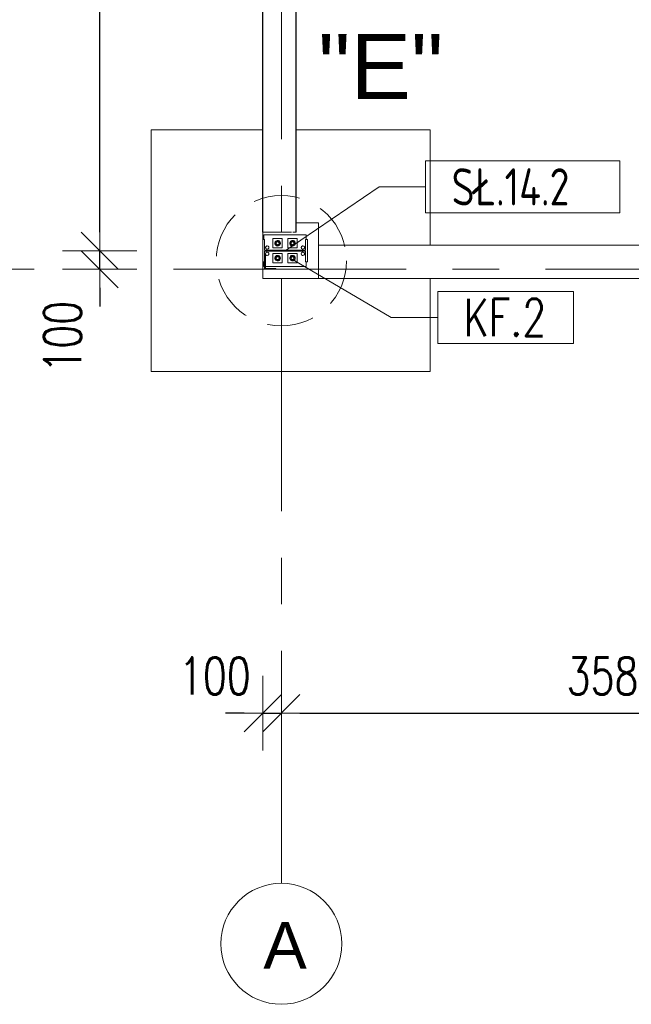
# Model space of a CAD drawing. Header units: millimetres. Extents: x 6807 to 7919, y 15387 to 15883.
# Tile 5 of 120: x 6972 to 7005, y 15487 to 15540. Entities that reach past the tile are written whole.
import ezdxf
from ezdxf.enums import TextEntityAlignment as Align

# ---------------------------------------------------------------- set-up
doc = ezdxf.new("R2010")
doc.units = ezdxf.units.MM
doc.header["$LTSCALE"] = 10
doc.linetypes.add('HIDDEN', pattern=[0.375, 0.25, -0.125])
doc.linetypes.add('MITTE', pattern=[2, 1.25, -0.25, 0.25, -0.25])
doc.layers.get('Defpoints').update_dxf_attribs({"color": 1})
for name, color, linetype, lineweight in [('PS_DIM', 4, 'Continuous', 13), ('PS_Hidden', 2, 'HIDDEN', 9), ('PS_Object', 30, 'Continuous', 13), ('PS_Pos', 1, 'Continuous', 15), ('PS_SOLID', 7, 'Continuous', 30), ('PS_TEXT', 3, 'Continuous', 18)]:
    doc.layers.add(name, color=color, linetype=linetype, lineweight=lineweight)
doc.styles.add('ARIAL', font='arial.ttf')
doc.styles.add('simplex', font='simplex.shx', dxfattribs={"width": 0.75})
doc.dimstyles.new('1_100_PRZ', dxfattribs={"dimtxt": 2, "dimasz": 1, "dimexe": 2, "dimexo": 5, "dimgap": 1, "dimtad": 1, "dimdec": 0, "dimlfac": 100, "dimtxsty": 'simplex', "dimblk": 'dimznak', "dimcen": 2, "dimse1": 1, "dimse2": 1, "dimclrd": 256, "dimclrt": 7, "dimadec": 1, "dimazin": 0, "dimtfac": 1, "dimtdec": 0, "dimtix": 1, "dimtmove": 2, "dimatfit": 3, "dimldrblk": 'dim-grot', "dimfxl": 1, "dimarcsym": 0})

# ---------------------------------------------------------------- blocks, each defined once
blk = doc.blocks.new('dimznak')
at = {"color": 0}
for points in [[(0, 2), (0, -2)], [(-2, 0), (2, 0)]]:
    blk.add_lwpolyline(points, dxfattribs=at)
at = {"color": 2}
blk.add_lwpolyline([(1, 1), (-1, -1)], dxfattribs=at)
blk = doc.blocks.new('*D459')
at = {"layer": 'Defpoints', "color": 0, "transparency": 16777216}
for p in [(6976.654, 15527.942), (6985.422, 15527.942, -0.807), (6985.055, 15526.942, -0.807)]:
    blk.add_point(p, dxfattribs=at)
at = {"layer": 'PS_DIM', "lineweight": -2, "transparency": 16777216}
for p, q in [((6976.654, 15528.942), (6976.654, 15529.942)), ((6976.654, 15526.942), (6976.654, 15527.942)), ((6976.654, 15525.942), (6976.654, 15524.942))]:
    blk.add_line(p, q, dxfattribs=at)
for p, rotation in [((6976.654, 15527.942), 270), ((6976.654, 15526.942), 90)]:
    blk.add_blockref('dimznak', p, dxfattribs=dict(at, rotation=rotation))
at = {"layer": 'PS_DIM', "color": 7, "transparency": 16777216, "insert": (6974.654, 15523.315), "char_height": 2, "attachment_point": 5, "rotation": 90, "style": 'simplex'}
blk.add_mtext('100', dxfattribs=at)
blk = doc.blocks.new('dim-grot')
blk.add_hatch(color=256).paths.add_polyline_path([(0, 0), (-2, 0.5), (-2, -0.5)])
blk.add_lwpolyline([(0, 0), (-2, 0.5), (-2, -0.5), (0, 0)])
blk = doc.blocks.new('*D414')
at = {"layer": 'Defpoints', "color": 0, "transparency": 16777216}
for p in [(6985.422, 15526.942, -0.807), (6986.422, 15524.427, -0.807), (6986.422, 15503.08)]:
    blk.add_point(p, dxfattribs=at)
at = {"layer": 'PS_DIM', "lineweight": -2, "transparency": 16777216}
for p, q in [((6984.422, 15503.08), (6983.422, 15503.08)), ((6985.422, 15503.08), (6986.422, 15503.08)), ((6987.422, 15503.08), (6988.422, 15503.08))]:
    blk.add_line(p, q, dxfattribs=at)
blk.add_blockref('dimznak', (6985.422, 15503.08), dxfattribs=at)
at = {"layer": 'PS_DIM', "lineweight": -2, "transparency": 16777216, "rotation": 180}
blk.add_blockref('dimznak', (6986.422, 15503.08), dxfattribs=at)
at = {"layer": 'PS_DIM', "color": 7, "transparency": 16777216, "insert": (6982.844, 15505.08), "char_height": 2, "attachment_point": 5, "style": 'simplex'}
blk.add_mtext('100', dxfattribs=at)
blk = doc.blocks.new('Przekrój')
at = {"layer": 'PS_DIM', "style": 'ARIAL', "flags": 4}
for tag, p in [('PRZEKRÓJ', (7.886, 7.75)), ('SKALA', (7.886, 1.75))]:
    blk.add_attdef(tag, text='', height=3.5, dxfattribs=at).set_placement(p, align=Align.MIDDLE_CENTER)
blk = doc.blocks.new('*X267')
at = {"color": 1}
for p, q in [((7004.621, 15538.8, -0.807), (6994.178, 15538.8, -0.807)), ((6994.178, 15538.8, -0.807), (6994.178, 15536, -0.807)), ((7004.621, 15536, -0.807), (7004.621, 15538.8, -0.807)), ((6986.622, 15533.97, -0.807), (6991.678, 15537.4, -0.807)), ((6991.678, 15537.4, -0.807), (6994.178, 15537.4, -0.807)), ((6994.178, 15536, -0.807), (7004.621, 15536, -0.807))]:
    blk.add_line(p, q, dxfattribs=at)
at = {"color": 30, "style": 'simplex', "width": 0.75}
blk.add_text('SŁ.14.2', height=2, dxfattribs=at).set_placement((6995.578, 15536.4, -0.807))
blk = doc.blocks.new('*X295')
at = {"color": 1}
for p, q in [((6987.059, 15533.482, -0.807), (6992.329, 15530.382, -0.807)), ((7002.129, 15531.782, -0.807), (6994.829, 15531.782, -0.807)), ((6994.829, 15531.782, -0.807), (6994.829, 15528.982, -0.807)), ((7002.129, 15528.982, -0.807), (7002.129, 15531.782, -0.807)), ((6992.329, 15530.382, -0.807), (6994.829, 15530.382, -0.807)), ((6994.829, 15528.982, -0.807), (7002.129, 15528.982, -0.807))]:
    blk.add_line(p, q, dxfattribs=at)
at = {"color": 30, "style": 'simplex', "width": 0.75}
blk.add_text('KF.2', height=2, dxfattribs=at).set_placement((6996.229, 15529.382, -0.807))

msp = doc.modelspace()

# ---------------------------------------------------------------- linework, layer by layer
at = {"layer": 'PS_Hidden', "color": 6, "linetype": 'HIDDEN'}
msp.add_circle((6986.419, 15527.401, -0.807), 3.504, dxfattribs=at)
at = {"layer": 'PS_Object', "color": 5, "linetype": 'MITTE'}
for p, q in [((6986.422, 15493.934, -0.807), (6986.422, 15778.153, -0.807)), ((6960.628, 15526.942, -0.807), (7681.149, 15526.942, -0.807))]:
    msp.add_line(p, q, dxfattribs=at)
at = {"layer": 'PS_Object', "color": 2}
msp.add_circle((6986.422, 15490.682, -0.807), 3.252, dxfattribs=at)
at = {"layer": 'PS_SOLID', "color": 253, "linetype": 'Continuous', "lineweight": 5}
for p, q in [((6985.402, 15585.442, -0.807), (6985.402, 15528.942, -0.807)), ((6985.422, 15585.442, -0.807), (6985.422, 15528.942, -0.807)), ((6987.202, 15528.942, -0.807), (6987.202, 15585.442, -0.807)), ((6987.222, 15528.942, -0.807), (6987.222, 15585.442, -0.807)), ((6985.402, 15534.442, -0.807), (6979.422, 15534.442, -0.807)), ((6979.422, 15534.442, -0.807), (6979.422, 15521.442, -0.807)), ((6994.422, 15534.442, -0.807), (6987.222, 15534.442, -0.807)), ((6994.422, 15528.242, -0.807), (6994.422, 15534.442, -0.807)), ((6988.422, 15529.442, -0.807), (6987.222, 15529.442, -0.807)), ((6988.422, 15528.242, -0.807), (6988.422, 15529.442, -0.807)), ((6985.402, 15528.942, -0.807), (6985.422, 15528.942, -0.807)), ((6985.422, 15528.942, -0.807), (6985.422, 15528.542, -0.807)), ((6985.422, 15528.942, -0.807), (6986.962, 15528.942, -0.807)), ((6987.042, 15528.942, -0.807), (6987.202, 15528.942, -0.807)), ((6987.202, 15528.942, -0.807), (6987.222, 15528.942, -0.807)), ((7021.252, 15528.242, -0.807), (6988.422, 15528.242, -0.807)), ((6988.422, 15528.242, -0.807), (6988.422, 15526.442, -0.807)), ((6985.422, 15527.342, -0.807), (6985.422, 15526.442, -0.807)), ((6985.422, 15526.442, -0.807), (6988.422, 15526.442, -0.807)), ((6988.422, 15526.442, -0.807), (7023.922, 15526.442, -0.807)), ((6994.422, 15521.442, -0.807), (6994.422, 15526.442, -0.807)), ((6979.422, 15521.442, -0.807), (6994.422, 15521.442, -0.807))]:
    msp.add_line(p, q, dxfattribs=at)
at = {"layer": 'PS_SOLID', "color": 3, "linetype": 'Continuous', "lineweight": 13}
for p, q in [((6985.422, 15528.542, -0.807), (6985.422, 15527.342, -0.807)), ((6985.422, 15528.542, -0.807), (6985.52, 15528.542, -0.807)), ((6985.482, 15528.792, -0.807), (6985.52, 15528.792, -0.807)), ((6985.482, 15528.542, -0.807), (6985.482, 15528.792, -0.807)), ((6985.482, 15528.792, -0.807), (6987.762, 15528.792, -0.807)), ((6985.52, 15528.542, -0.807), (6985.52, 15528.142, -0.807)), ((6985.972, 15528.592, -0.807), (6986.472, 15528.592, -0.807)), ((6985.972, 15528.092, -0.807), (6985.972, 15528.592, -0.807)), ((6986.072, 15528.342, -0.807), (6986.077, 15528.382, -0.807)), ((6986.077, 15528.301, -0.807), (6986.072, 15528.342, -0.807)), ((6986.077, 15528.382, -0.807), (6986.093, 15528.419, -0.807)), ((6986.093, 15528.264, -0.807), (6986.077, 15528.301, -0.807)), ((6986.083, 15528.342, -0.807), (6986.152, 15528.462, -0.807)), ((6986.152, 15528.222, -0.807), (6986.083, 15528.342, -0.807)), ((6986.093, 15528.419, -0.807), (6986.119, 15528.451, -0.807)), ((6986.119, 15528.451, -0.807), (6986.153, 15528.475, -0.807)), ((6986.142, 15528.346, -0.807), (6986.144, 15528.362, -0.807)), ((6986.142, 15528.329, -0.807), (6986.142, 15528.346, -0.807)), ((6986.142, 15528.343, -0.807), (6986.142, 15528.342, -0.807)), ((6986.142, 15528.342, -0.807), (6986.142, 15528.338, -0.807)), ((6986.147, 15528.314, -0.807), (6986.142, 15528.329, -0.807)), ((6986.144, 15528.362, -0.807), (6986.15, 15528.377, -0.807)), ((6986.145, 15528.363, -0.807), (6986.144, 15528.362, -0.807)), ((6986.144, 15528.323, -0.807), (6986.145, 15528.32, -0.807)), ((6986.146, 15528.366, -0.807), (6986.145, 15528.363, -0.807)), ((6986.145, 15528.32, -0.807), (6986.146, 15528.318, -0.807)), ((6986.154, 15528.299, -0.807), (6986.147, 15528.314, -0.807)), ((6986.15, 15528.377, -0.807), (6986.158, 15528.39, -0.807)), ((6986.152, 15528.462, -0.807), (6986.291, 15528.462, -0.807)), ((6986.153, 15528.383, -0.807), (6986.152, 15528.381, -0.807)), ((6986.152, 15528.302, -0.807), (6986.153, 15528.3, -0.807)), ((6986.153, 15528.475, -0.807), (6986.191, 15528.488, -0.807)), ((6986.155, 15528.386, -0.807), (6986.153, 15528.383, -0.807)), ((6986.153, 15528.3, -0.807), (6986.153, 15528.3, -0.807)), ((6986.164, 15528.286, -0.807), (6986.154, 15528.299, -0.807)), ((6986.158, 15528.39, -0.807), (6986.169, 15528.402, -0.807)), ((6986.176, 15528.276, -0.807), (6986.164, 15528.286, -0.807)), ((6986.167, 15528.4, -0.807), (6986.165, 15528.397, -0.807)), ((6986.166, 15528.285, -0.807), (6986.167, 15528.283, -0.807)), ((6986.168, 15528.401, -0.807), (6986.167, 15528.4, -0.807)), ((6986.169, 15528.402, -0.807), (6986.183, 15528.411, -0.807)), ((6986.183, 15528.411, -0.807), (6986.198, 15528.418, -0.807)), ((6986.185, 15528.413, -0.807), (6986.184, 15528.412, -0.807)), ((6986.188, 15528.414, -0.807), (6986.185, 15528.413, -0.807)), ((6986.191, 15528.488, -0.807), (6986.232, 15528.491, -0.807)), ((6986.198, 15528.418, -0.807), (6986.213, 15528.421, -0.807)), ((6986.205, 15528.42, -0.807), (6986.202, 15528.419, -0.807)), ((6986.208, 15528.42, -0.807), (6986.205, 15528.42, -0.807)), ((6986.213, 15528.421, -0.807), (6986.23, 15528.421, -0.807)), ((6986.227, 15528.421, -0.807), (6986.224, 15528.421, -0.807)), ((6986.228, 15528.421, -0.807), (6986.227, 15528.421, -0.807)), ((6986.23, 15528.421, -0.807), (6986.245, 15528.418, -0.807)), ((6986.232, 15528.491, -0.807), (6986.272, 15528.483, -0.807)), ((6986.245, 15528.418, -0.807), (6986.26, 15528.411, -0.807)), ((6986.248, 15528.417, -0.807), (6986.247, 15528.417, -0.807)), ((6986.251, 15528.415, -0.807), (6986.248, 15528.417, -0.807)), ((6986.26, 15528.411, -0.807), (6986.274, 15528.402, -0.807)), ((6986.268, 15528.407, -0.807), (6986.265, 15528.408, -0.807)), ((6986.28, 15528.286, -0.807), (6986.267, 15528.276, -0.807)), ((6986.27, 15528.405, -0.807), (6986.268, 15528.407, -0.807)), ((6986.272, 15528.483, -0.807), (6986.308, 15528.464, -0.807)), ((6986.274, 15528.402, -0.807), (6986.285, 15528.39, -0.807)), ((6986.289, 15528.299, -0.807), (6986.28, 15528.286, -0.807)), ((6986.284, 15528.392, -0.807), (6986.281, 15528.394, -0.807)), ((6986.282, 15528.289, -0.807), (6986.284, 15528.291, -0.807)), ((6986.284, 15528.391, -0.807), (6986.284, 15528.392, -0.807)), ((6986.284, 15528.291, -0.807), (6986.285, 15528.294, -0.807)), ((6986.285, 15528.39, -0.807), (6986.293, 15528.377, -0.807)), ((6986.297, 15528.314, -0.807), (6986.289, 15528.299, -0.807)), ((6986.291, 15528.462, -0.807), (6986.36, 15528.342, -0.807)), ((6986.36, 15528.342, -0.807), (6986.291, 15528.222, -0.807)), ((6986.293, 15528.377, -0.807), (6986.299, 15528.362, -0.807)), ((6986.293, 15528.307, -0.807), (6986.295, 15528.31, -0.807)), ((6986.295, 15528.373, -0.807), (6986.294, 15528.375, -0.807)), ((6986.296, 15528.37, -0.807), (6986.295, 15528.373, -0.807)), ((6986.295, 15528.31, -0.807), (6986.295, 15528.311, -0.807)), ((6986.301, 15528.329, -0.807), (6986.297, 15528.314, -0.807)), ((6986.299, 15528.362, -0.807), (6986.301, 15528.346, -0.807)), ((6986.301, 15528.352, -0.807), (6986.3, 15528.356, -0.807)), ((6986.301, 15528.35, -0.807), (6986.301, 15528.352, -0.807)), ((6986.301, 15528.346, -0.807), (6986.301, 15528.329, -0.807)), ((6986.301, 15528.331, -0.807), (6986.301, 15528.333, -0.807)), ((6986.301, 15528.33, -0.807), (6986.301, 15528.331, -0.807)), ((6986.308, 15528.464, -0.807), (6986.338, 15528.436, -0.807)), ((6986.338, 15528.436, -0.807), (6986.359, 15528.401, -0.807)), ((6986.359, 15528.401, -0.807), (6986.37, 15528.362, -0.807)), ((6986.37, 15528.321, -0.807), (6986.359, 15528.282, -0.807)), ((6986.37, 15528.362, -0.807), (6986.37, 15528.342, -0.807)), ((6986.37, 15528.342, -0.807), (6986.37, 15528.321, -0.807)), ((6986.472, 15528.592, -0.807), (6986.472, 15528.092, -0.807)), ((6986.772, 15528.592, -0.807), (6987.272, 15528.592, -0.807)), ((6986.772, 15528.092, -0.807), (6986.772, 15528.592, -0.807)), ((6986.872, 15528.342, -0.807), (6986.877, 15528.382, -0.807)), ((6986.877, 15528.301, -0.807), (6986.872, 15528.342, -0.807)), ((6986.877, 15528.382, -0.807), (6986.893, 15528.419, -0.807)), ((6986.893, 15528.264, -0.807), (6986.877, 15528.301, -0.807)), ((6986.883, 15528.342, -0.807), (6986.952, 15528.462, -0.807)), ((6986.952, 15528.222, -0.807), (6986.883, 15528.342, -0.807)), ((6986.893, 15528.419, -0.807), (6986.919, 15528.451, -0.807)), ((6986.919, 15528.451, -0.807), (6986.953, 15528.475, -0.807)), ((6986.942, 15528.346, -0.807), (6986.944, 15528.362, -0.807)), ((6986.942, 15528.329, -0.807), (6986.942, 15528.346, -0.807)), ((6986.942, 15528.343, -0.807), (6986.942, 15528.342, -0.807)), ((6986.942, 15528.342, -0.807), (6986.942, 15528.338, -0.807)), ((6986.947, 15528.314, -0.807), (6986.942, 15528.329, -0.807)), ((6986.944, 15528.362, -0.807), (6986.95, 15528.377, -0.807)), ((6986.945, 15528.363, -0.807), (6986.944, 15528.362, -0.807)), ((6986.944, 15528.323, -0.807), (6986.945, 15528.32, -0.807)), ((6986.946, 15528.366, -0.807), (6986.945, 15528.363, -0.807)), ((6986.945, 15528.32, -0.807), (6986.946, 15528.318, -0.807)), ((6986.954, 15528.299, -0.807), (6986.947, 15528.314, -0.807)), ((6986.95, 15528.377, -0.807), (6986.958, 15528.39, -0.807)), ((6986.952, 15528.462, -0.807), (6987.091, 15528.462, -0.807)), ((6986.953, 15528.383, -0.807), (6986.952, 15528.381, -0.807)), ((6986.952, 15528.302, -0.807), (6986.953, 15528.3, -0.807)), ((6986.953, 15528.475, -0.807), (6986.991, 15528.488, -0.807)), ((6986.955, 15528.386, -0.807), (6986.953, 15528.383, -0.807)), ((6986.953, 15528.3, -0.807), (6986.953, 15528.3, -0.807)), ((6986.953, 15528.3, -0.807), (6986.953, 15528.3, -0.807)), ((6986.964, 15528.286, -0.807), (6986.954, 15528.299, -0.807)), ((6986.958, 15528.39, -0.807), (6986.969, 15528.402, -0.807)), ((6986.976, 15528.276, -0.807), (6986.964, 15528.286, -0.807)), ((6986.967, 15528.4, -0.807), (6986.965, 15528.397, -0.807)), ((6986.966, 15528.285, -0.807), (6986.967, 15528.283, -0.807)), ((6986.968, 15528.401, -0.807), (6986.967, 15528.4, -0.807)), ((6986.969, 15528.402, -0.807), (6986.983, 15528.411, -0.807)), ((6986.983, 15528.411, -0.807), (6986.998, 15528.418, -0.807)), ((6986.985, 15528.413, -0.807), (6986.984, 15528.412, -0.807)), ((6986.988, 15528.414, -0.807), (6986.985, 15528.413, -0.807)), ((6986.991, 15528.488, -0.807), (6987.032, 15528.491, -0.807)), ((6986.998, 15528.418, -0.807), (6987.013, 15528.421, -0.807)), ((6987.005, 15528.42, -0.807), (6987.002, 15528.419, -0.807)), ((6987.008, 15528.42, -0.807), (6987.005, 15528.42, -0.807)), ((6987.013, 15528.421, -0.807), (6987.03, 15528.421, -0.807)), ((6987.027, 15528.421, -0.807), (6987.024, 15528.421, -0.807)), ((6987.028, 15528.421, -0.807), (6987.027, 15528.421, -0.807)), ((6987.03, 15528.421, -0.807), (6987.045, 15528.418, -0.807)), ((6987.032, 15528.491, -0.807), (6987.072, 15528.483, -0.807)), ((6987.045, 15528.418, -0.807), (6987.06, 15528.411, -0.807)), ((6987.048, 15528.417, -0.807), (6987.047, 15528.417, -0.807)), ((6987.051, 15528.415, -0.807), (6987.048, 15528.417, -0.807)), ((6987.06, 15528.411, -0.807), (6987.074, 15528.402, -0.807)), ((6987.068, 15528.407, -0.807), (6987.065, 15528.408, -0.807)), ((6987.08, 15528.286, -0.807), (6987.067, 15528.276, -0.807)), ((6987.07, 15528.405, -0.807), (6987.068, 15528.407, -0.807)), ((6987.072, 15528.483, -0.807), (6987.108, 15528.464, -0.807)), ((6987.074, 15528.402, -0.807), (6987.085, 15528.39, -0.807)), ((6987.089, 15528.299, -0.807), (6987.08, 15528.286, -0.807)), ((6987.084, 15528.392, -0.807), (6987.081, 15528.394, -0.807)), ((6987.082, 15528.289, -0.807), (6987.084, 15528.291, -0.807)), ((6987.084, 15528.391, -0.807), (6987.084, 15528.392, -0.807)), ((6987.084, 15528.291, -0.807), (6987.085, 15528.294, -0.807)), ((6987.085, 15528.39, -0.807), (6987.093, 15528.377, -0.807)), ((6987.097, 15528.314, -0.807), (6987.089, 15528.299, -0.807)), ((6987.091, 15528.462, -0.807), (6987.16, 15528.342, -0.807)), ((6987.16, 15528.342, -0.807), (6987.091, 15528.222, -0.807)), ((6987.093, 15528.377, -0.807), (6987.099, 15528.362, -0.807)), ((6987.093, 15528.307, -0.807), (6987.095, 15528.31, -0.807)), ((6987.095, 15528.373, -0.807), (6987.094, 15528.375, -0.807)), ((6987.096, 15528.37, -0.807), (6987.095, 15528.373, -0.807)), ((6987.095, 15528.31, -0.807), (6987.095, 15528.311, -0.807)), ((6987.101, 15528.329, -0.807), (6987.097, 15528.314, -0.807)), ((6987.099, 15528.362, -0.807), (6987.101, 15528.346, -0.807)), ((6987.101, 15528.352, -0.807), (6987.1, 15528.356, -0.807)), ((6987.101, 15528.35, -0.807), (6987.101, 15528.352, -0.807)), ((6987.101, 15528.346, -0.807), (6987.101, 15528.329, -0.807)), ((6987.101, 15528.331, -0.807), (6987.101, 15528.333, -0.807)), ((6987.101, 15528.33, -0.807), (6987.101, 15528.331, -0.807)), ((6987.108, 15528.464, -0.807), (6987.138, 15528.436, -0.807)), ((6987.138, 15528.436, -0.807), (6987.159, 15528.401, -0.807)), ((6987.159, 15528.401, -0.807), (6987.17, 15528.362, -0.807)), ((6987.17, 15528.321, -0.807), (6987.159, 15528.282, -0.807)), ((6987.17, 15528.362, -0.807), (6987.17, 15528.342, -0.807)), ((6987.17, 15528.342, -0.807), (6987.17, 15528.321, -0.807)), ((6987.272, 15528.592, -0.807), (6987.272, 15528.092, -0.807)), ((6987.724, 15528.542, -0.807), (6987.822, 15528.542, -0.807)), ((6987.724, 15527.973, -0.807), (6987.724, 15528.542, -0.807)), ((6987.762, 15528.792, -0.807), (6987.762, 15528.542, -0.807)), ((6987.822, 15527.342, -0.807), (6987.822, 15528.542, -0.807)), ((6985.52, 15528.142, -0.807), (6985.52, 15527.973, -0.807)), ((6985.52, 15527.973, -0.807), (6987.724, 15527.973, -0.807)), ((6985.52, 15527.742, -0.807), (6985.52, 15527.911, -0.807)), ((6985.52, 15527.911, -0.807), (6987.724, 15527.911, -0.807)), ((6985.593, 15528.169, -0.807), (6985.572, 15528.112, -0.807)), ((6985.572, 15528.112, -0.807), (6985.593, 15528.054, -0.807)), ((6985.572, 15527.772, -0.807), (6985.593, 15527.829, -0.807)), ((6985.593, 15527.714, -0.807), (6985.572, 15527.772, -0.807)), ((6985.646, 15528.2, -0.807), (6985.593, 15528.169, -0.807)), ((6985.593, 15528.054, -0.807), (6985.646, 15528.023, -0.807)), ((6985.593, 15527.829, -0.807), (6985.646, 15527.86, -0.807)), ((6985.707, 15528.189, -0.807), (6985.646, 15528.2, -0.807)), ((6985.646, 15528.023, -0.807), (6985.707, 15528.034, -0.807)), ((6985.646, 15527.86, -0.807), (6985.707, 15527.849, -0.807)), ((6985.746, 15528.142, -0.807), (6985.707, 15528.189, -0.807)), ((6985.707, 15528.034, -0.807), (6985.746, 15528.081, -0.807)), ((6985.707, 15527.849, -0.807), (6985.746, 15527.802, -0.807)), ((6985.746, 15528.081, -0.807), (6985.746, 15528.142, -0.807)), ((6985.746, 15527.802, -0.807), (6985.746, 15527.741, -0.807)), ((6986.237, 15528.092, -0.807), (6985.972, 15528.092, -0.807)), ((6986.237, 15527.792, -0.807), (6985.972, 15527.792, -0.807)), ((6985.972, 15527.792, -0.807), (6985.972, 15527.292, -0.807)), ((6986.119, 15528.232, -0.807), (6986.093, 15528.264, -0.807)), ((6986.153, 15528.208, -0.807), (6986.119, 15528.232, -0.807)), ((6986.227, 15528.222, -0.807), (6986.152, 15528.222, -0.807)), ((6986.191, 15528.195, -0.807), (6986.153, 15528.208, -0.807)), ((6986.167, 15528.283, -0.807), (6986.17, 15528.281, -0.807)), ((6986.19, 15528.268, -0.807), (6986.176, 15528.276, -0.807)), ((6986.182, 15528.273, -0.807), (6986.185, 15528.27, -0.807)), ((6986.185, 15528.27, -0.807), (6986.187, 15528.27, -0.807)), ((6986.205, 15528.263, -0.807), (6986.19, 15528.268, -0.807)), ((6986.232, 15528.192, -0.807), (6986.191, 15528.195, -0.807)), ((6986.205, 15528.263, -0.807), (6986.205, 15528.263, -0.807)), ((6986.205, 15528.263, -0.807), (6986.205, 15528.263, -0.807)), ((6986.222, 15528.262, -0.807), (6986.205, 15528.263, -0.807)), ((6986.238, 15528.263, -0.807), (6986.222, 15528.262, -0.807)), ((6986.225, 15528.262, -0.807), (6986.227, 15528.262, -0.807)), ((6986.227, 15528.262, -0.807), (6986.23, 15528.262, -0.807)), ((6986.291, 15528.222, -0.807), (6986.227, 15528.222, -0.807)), ((6986.272, 15528.2, -0.807), (6986.232, 15528.192, -0.807)), ((6986.472, 15528.092, -0.807), (6986.237, 15528.092, -0.807)), ((6986.472, 15527.792, -0.807), (6986.237, 15527.792, -0.807)), ((6986.253, 15528.268, -0.807), (6986.238, 15528.263, -0.807)), ((6986.245, 15528.265, -0.807), (6986.248, 15528.266, -0.807)), ((6986.248, 15528.266, -0.807), (6986.25, 15528.267, -0.807)), ((6986.267, 15528.276, -0.807), (6986.253, 15528.268, -0.807)), ((6986.267, 15528.276, -0.807), (6986.268, 15528.276, -0.807)), ((6986.268, 15528.276, -0.807), (6986.269, 15528.277, -0.807)), ((6986.308, 15528.219, -0.807), (6986.272, 15528.2, -0.807)), ((6986.338, 15528.247, -0.807), (6986.308, 15528.219, -0.807)), ((6986.359, 15528.282, -0.807), (6986.338, 15528.247, -0.807)), ((6986.472, 15527.292, -0.807), (6986.472, 15527.792, -0.807)), ((6987.037, 15528.092, -0.807), (6986.772, 15528.092, -0.807)), ((6987.037, 15527.792, -0.807), (6986.772, 15527.792, -0.807)), ((6986.772, 15527.792, -0.807), (6986.772, 15527.292, -0.807)), ((6986.919, 15528.232, -0.807), (6986.893, 15528.264, -0.807)), ((6986.953, 15528.208, -0.807), (6986.919, 15528.232, -0.807)), ((6987.027, 15528.222, -0.807), (6986.952, 15528.222, -0.807)), ((6986.991, 15528.195, -0.807), (6986.953, 15528.208, -0.807)), ((6986.967, 15528.283, -0.807), (6986.97, 15528.281, -0.807)), ((6986.99, 15528.268, -0.807), (6986.976, 15528.276, -0.807)), ((6986.982, 15528.273, -0.807), (6986.985, 15528.27, -0.807)), ((6986.985, 15528.27, -0.807), (6986.987, 15528.27, -0.807)), ((6987.005, 15528.263, -0.807), (6986.99, 15528.268, -0.807)), ((6987.032, 15528.192, -0.807), (6986.991, 15528.195, -0.807)), ((6987.005, 15528.263, -0.807), (6987.005, 15528.263, -0.807)), ((6987.005, 15528.263, -0.807), (6987.005, 15528.263, -0.807)), ((6987.022, 15528.262, -0.807), (6987.005, 15528.263, -0.807)), ((6987.038, 15528.263, -0.807), (6987.022, 15528.262, -0.807)), ((6987.025, 15528.262, -0.807), (6987.027, 15528.262, -0.807)), ((6987.027, 15528.262, -0.807), (6987.03, 15528.262, -0.807)), ((6987.091, 15528.222, -0.807), (6987.027, 15528.222, -0.807)), ((6987.072, 15528.2, -0.807), (6987.032, 15528.192, -0.807)), ((6987.272, 15528.092, -0.807), (6987.037, 15528.092, -0.807)), ((6987.272, 15527.792, -0.807), (6987.037, 15527.792, -0.807)), ((6987.053, 15528.268, -0.807), (6987.038, 15528.263, -0.807)), ((6987.045, 15528.265, -0.807), (6987.048, 15528.266, -0.807)), ((6987.048, 15528.266, -0.807), (6987.05, 15528.267, -0.807)), ((6987.067, 15528.276, -0.807), (6987.053, 15528.268, -0.807)), ((6987.067, 15528.276, -0.807), (6987.068, 15528.276, -0.807)), ((6987.068, 15528.276, -0.807), (6987.069, 15528.277, -0.807)), ((6987.108, 15528.219, -0.807), (6987.072, 15528.2, -0.807)), ((6987.138, 15528.247, -0.807), (6987.108, 15528.219, -0.807)), ((6987.159, 15528.282, -0.807), (6987.138, 15528.247, -0.807)), ((6987.272, 15527.292, -0.807), (6987.272, 15527.792, -0.807)), ((6987.513, 15528.169, -0.807), (6987.492, 15528.112, -0.807)), ((6987.492, 15528.112, -0.807), (6987.513, 15528.054, -0.807)), ((6987.492, 15527.772, -0.807), (6987.513, 15527.829, -0.807)), ((6987.513, 15527.714, -0.807), (6987.492, 15527.772, -0.807)), ((6987.566, 15528.2, -0.807), (6987.513, 15528.169, -0.807)), ((6987.513, 15528.054, -0.807), (6987.566, 15528.023, -0.807)), ((6987.513, 15527.829, -0.807), (6987.566, 15527.86, -0.807)), ((6987.627, 15528.189, -0.807), (6987.566, 15528.2, -0.807)), ((6987.566, 15528.023, -0.807), (6987.627, 15528.034, -0.807)), ((6987.566, 15527.86, -0.807), (6987.627, 15527.849, -0.807)), ((6987.666, 15528.142, -0.807), (6987.627, 15528.189, -0.807)), ((6987.627, 15528.034, -0.807), (6987.666, 15528.081, -0.807)), ((6987.627, 15527.849, -0.807), (6987.666, 15527.802, -0.807)), ((6987.666, 15528.081, -0.807), (6987.666, 15528.142, -0.807)), ((6987.666, 15527.802, -0.807), (6987.666, 15527.741, -0.807)), ((6987.724, 15527.911, -0.807), (6987.724, 15527.342, -0.807)), ((6985.422, 15527.342, -0.807), (6985.52, 15527.342, -0.807)), ((6985.482, 15527.342, -0.807), (6985.482, 15527.092, -0.807)), ((6985.52, 15527.342, -0.807), (6985.52, 15527.742, -0.807)), ((6985.56, 15527.742, -0.807), (6985.52, 15527.742, -0.807)), ((6985.52, 15527.342, -0.807), (6985.52, 15526.942, -0.807)), ((6985.56, 15526.982, -0.807), (6985.56, 15527.742, -0.807)), ((6985.646, 15527.683, -0.807), (6985.593, 15527.714, -0.807)), ((6985.707, 15527.694, -0.807), (6985.646, 15527.683, -0.807)), ((6985.746, 15527.741, -0.807), (6985.707, 15527.694, -0.807)), ((6985.972, 15527.292, -0.807), (6986.472, 15527.292, -0.807)), ((6986.077, 15527.582, -0.807), (6986.072, 15527.542, -0.807)), ((6986.072, 15527.542, -0.807), (6986.077, 15527.501, -0.807)), ((6986.093, 15527.619, -0.807), (6986.077, 15527.582, -0.807)), ((6986.077, 15527.501, -0.807), (6986.093, 15527.464, -0.807)), ((6986.152, 15527.662, -0.807), (6986.083, 15527.542, -0.807)), ((6986.083, 15527.542, -0.807), (6986.152, 15527.422, -0.807)), ((6986.119, 15527.651, -0.807), (6986.093, 15527.619, -0.807)), ((6986.093, 15527.464, -0.807), (6986.119, 15527.432, -0.807)), ((6986.153, 15527.675, -0.807), (6986.119, 15527.651, -0.807)), ((6986.119, 15527.432, -0.807), (6986.153, 15527.408, -0.807)), ((6986.147, 15527.569, -0.807), (6986.142, 15527.554, -0.807)), ((6986.142, 15527.554, -0.807), (6986.142, 15527.537, -0.807)), ((6986.142, 15527.542, -0.807), (6986.142, 15527.545, -0.807)), ((6986.142, 15527.54, -0.807), (6986.142, 15527.542, -0.807)), ((6986.142, 15527.537, -0.807), (6986.144, 15527.521, -0.807)), ((6986.144, 15527.56, -0.807), (6986.145, 15527.563, -0.807)), ((6986.144, 15527.521, -0.807), (6986.15, 15527.506, -0.807)), ((6986.145, 15527.52, -0.807), (6986.144, 15527.521, -0.807)), ((6986.145, 15527.563, -0.807), (6986.146, 15527.565, -0.807)), ((6986.146, 15527.518, -0.807), (6986.145, 15527.52, -0.807)), ((6986.154, 15527.584, -0.807), (6986.147, 15527.569, -0.807)), ((6986.15, 15527.506, -0.807), (6986.158, 15527.493, -0.807)), ((6986.227, 15527.662, -0.807), (6986.152, 15527.662, -0.807)), ((6986.152, 15527.581, -0.807), (6986.153, 15527.583, -0.807)), ((6986.153, 15527.5, -0.807), (6986.152, 15527.502, -0.807)), ((6986.152, 15527.422, -0.807), (6986.291, 15527.422, -0.807)), ((6986.191, 15527.688, -0.807), (6986.153, 15527.675, -0.807)), ((6986.153, 15527.583, -0.807), (6986.153, 15527.583, -0.807)), ((6986.155, 15527.497, -0.807), (6986.153, 15527.5, -0.807)), ((6986.153, 15527.408, -0.807), (6986.191, 15527.395, -0.807)), ((6986.164, 15527.597, -0.807), (6986.154, 15527.584, -0.807)), ((6986.158, 15527.493, -0.807), (6986.169, 15527.481, -0.807)), ((6986.176, 15527.607, -0.807), (6986.164, 15527.597, -0.807)), ((6986.167, 15527.483, -0.807), (6986.165, 15527.486, -0.807)), ((6986.166, 15527.598, -0.807), (6986.167, 15527.6, -0.807)), ((6986.167, 15527.6, -0.807), (6986.17, 15527.602, -0.807)), ((6986.168, 15527.482, -0.807), (6986.167, 15527.483, -0.807)), ((6986.169, 15527.481, -0.807), (6986.183, 15527.472, -0.807)), ((6986.19, 15527.615, -0.807), (6986.176, 15527.607, -0.807)), ((6986.182, 15527.611, -0.807), (6986.185, 15527.613, -0.807)), ((6986.183, 15527.472, -0.807), (6986.198, 15527.465, -0.807)), ((6986.185, 15527.47, -0.807), (6986.184, 15527.471, -0.807)), ((6986.185, 15527.613, -0.807), (6986.187, 15527.613, -0.807)), ((6986.188, 15527.469, -0.807), (6986.185, 15527.47, -0.807)), ((6986.205, 15527.62, -0.807), (6986.19, 15527.615, -0.807)), ((6986.232, 15527.691, -0.807), (6986.191, 15527.688, -0.807)), ((6986.191, 15527.395, -0.807), (6986.232, 15527.392, -0.807)), ((6986.198, 15527.465, -0.807), (6986.213, 15527.462, -0.807)), ((6986.205, 15527.463, -0.807), (6986.202, 15527.464, -0.807)), ((6986.222, 15527.622, -0.807), (6986.205, 15527.62, -0.807)), ((6986.205, 15527.62, -0.807), (6986.205, 15527.62, -0.807)), ((6986.205, 15527.62, -0.807), (6986.205, 15527.62, -0.807)), ((6986.208, 15527.463, -0.807), (6986.205, 15527.463, -0.807)), ((6986.213, 15527.462, -0.807), (6986.23, 15527.462, -0.807)), ((6986.238, 15527.62, -0.807), (6986.222, 15527.622, -0.807)), ((6986.227, 15527.462, -0.807), (6986.224, 15527.462, -0.807)), ((6986.225, 15527.621, -0.807), (6986.227, 15527.621, -0.807)), ((6986.291, 15527.662, -0.807), (6986.227, 15527.662, -0.807)), ((6986.227, 15527.621, -0.807), (6986.23, 15527.621, -0.807)), ((6986.228, 15527.462, -0.807), (6986.227, 15527.462, -0.807)), ((6986.23, 15527.462, -0.807), (6986.245, 15527.465, -0.807)), ((6986.272, 15527.683, -0.807), (6986.232, 15527.691, -0.807)), ((6986.232, 15527.392, -0.807), (6986.272, 15527.4, -0.807)), ((6986.253, 15527.615, -0.807), (6986.238, 15527.62, -0.807)), ((6986.245, 15527.618, -0.807), (6986.248, 15527.617, -0.807)), ((6986.245, 15527.465, -0.807), (6986.26, 15527.472, -0.807)), ((6986.248, 15527.466, -0.807), (6986.247, 15527.466, -0.807)), ((6986.248, 15527.617, -0.807), (6986.25, 15527.616, -0.807)), ((6986.251, 15527.468, -0.807), (6986.248, 15527.466, -0.807)), ((6986.267, 15527.607, -0.807), (6986.253, 15527.615, -0.807)), ((6986.26, 15527.472, -0.807), (6986.274, 15527.481, -0.807)), ((6986.268, 15527.476, -0.807), (6986.265, 15527.475, -0.807)), ((6986.28, 15527.597, -0.807), (6986.267, 15527.607, -0.807)), ((6986.267, 15527.607, -0.807), (6986.268, 15527.607, -0.807)), ((6986.268, 15527.607, -0.807), (6986.269, 15527.606, -0.807)), ((6986.27, 15527.478, -0.807), (6986.268, 15527.476, -0.807)), ((6986.308, 15527.664, -0.807), (6986.272, 15527.683, -0.807)), ((6986.272, 15527.4, -0.807), (6986.308, 15527.419, -0.807)), ((6986.274, 15527.481, -0.807), (6986.285, 15527.493, -0.807)), ((6986.289, 15527.584, -0.807), (6986.28, 15527.597, -0.807)), ((6986.284, 15527.491, -0.807), (6986.281, 15527.489, -0.807)), ((6986.282, 15527.594, -0.807), (6986.284, 15527.592, -0.807)), ((6986.284, 15527.592, -0.807), (6986.285, 15527.589, -0.807)), ((6986.284, 15527.492, -0.807), (6986.284, 15527.491, -0.807)), ((6986.285, 15527.493, -0.807), (6986.293, 15527.506, -0.807)), ((6986.297, 15527.569, -0.807), (6986.289, 15527.584, -0.807)), ((6986.36, 15527.542, -0.807), (6986.291, 15527.662, -0.807)), ((6986.291, 15527.422, -0.807), (6986.36, 15527.542, -0.807)), ((6986.293, 15527.576, -0.807), (6986.295, 15527.573, -0.807)), ((6986.293, 15527.506, -0.807), (6986.299, 15527.521, -0.807)), ((6986.295, 15527.51, -0.807), (6986.294, 15527.508, -0.807)), ((6986.295, 15527.573, -0.807), (6986.295, 15527.572, -0.807)), ((6986.296, 15527.513, -0.807), (6986.295, 15527.51, -0.807)), ((6986.301, 15527.554, -0.807), (6986.297, 15527.569, -0.807)), ((6986.299, 15527.521, -0.807), (6986.301, 15527.537, -0.807)), ((6986.301, 15527.531, -0.807), (6986.3, 15527.527, -0.807)), ((6986.301, 15527.537, -0.807), (6986.301, 15527.554, -0.807)), ((6986.301, 15527.553, -0.807), (6986.301, 15527.552, -0.807)), ((6986.301, 15527.552, -0.807), (6986.301, 15527.55, -0.807)), ((6986.301, 15527.533, -0.807), (6986.301, 15527.531, -0.807)), ((6986.338, 15527.636, -0.807), (6986.308, 15527.664, -0.807)), ((6986.308, 15527.419, -0.807), (6986.338, 15527.447, -0.807)), ((6986.359, 15527.601, -0.807), (6986.338, 15527.636, -0.807)), ((6986.338, 15527.447, -0.807), (6986.359, 15527.482, -0.807)), ((6986.37, 15527.562, -0.807), (6986.359, 15527.601, -0.807)), ((6986.359, 15527.482, -0.807), (6986.37, 15527.521, -0.807)), ((6986.37, 15527.542, -0.807), (6986.37, 15527.562, -0.807)), ((6986.37, 15527.521, -0.807), (6986.37, 15527.542, -0.807)), ((6986.772, 15527.292, -0.807), (6987.272, 15527.292, -0.807)), ((6986.877, 15527.582, -0.807), (6986.872, 15527.542, -0.807)), ((6986.872, 15527.542, -0.807), (6986.877, 15527.501, -0.807)), ((6986.893, 15527.619, -0.807), (6986.877, 15527.582, -0.807)), ((6986.877, 15527.501, -0.807), (6986.893, 15527.464, -0.807)), ((6986.952, 15527.662, -0.807), (6986.883, 15527.542, -0.807)), ((6986.883, 15527.542, -0.807), (6986.952, 15527.422, -0.807)), ((6986.919, 15527.651, -0.807), (6986.893, 15527.619, -0.807)), ((6986.893, 15527.464, -0.807), (6986.919, 15527.432, -0.807)), ((6986.953, 15527.675, -0.807), (6986.919, 15527.651, -0.807)), ((6986.919, 15527.432, -0.807), (6986.953, 15527.408, -0.807)), ((6986.947, 15527.569, -0.807), (6986.942, 15527.554, -0.807)), ((6986.942, 15527.554, -0.807), (6986.942, 15527.537, -0.807)), ((6986.942, 15527.542, -0.807), (6986.942, 15527.545, -0.807)), ((6986.942, 15527.54, -0.807), (6986.942, 15527.542, -0.807)), ((6986.942, 15527.537, -0.807), (6986.944, 15527.521, -0.807)), ((6986.944, 15527.56, -0.807), (6986.945, 15527.563, -0.807)), ((6986.944, 15527.521, -0.807), (6986.95, 15527.506, -0.807)), ((6986.945, 15527.52, -0.807), (6986.944, 15527.521, -0.807)), ((6986.945, 15527.563, -0.807), (6986.946, 15527.565, -0.807)), ((6986.946, 15527.518, -0.807), (6986.945, 15527.52, -0.807)), ((6986.954, 15527.584, -0.807), (6986.947, 15527.569, -0.807)), ((6986.95, 15527.506, -0.807), (6986.958, 15527.493, -0.807)), ((6987.027, 15527.662, -0.807), (6986.952, 15527.662, -0.807)), ((6986.952, 15527.581, -0.807), (6986.953, 15527.583, -0.807)), ((6986.953, 15527.5, -0.807), (6986.952, 15527.502, -0.807)), ((6986.952, 15527.422, -0.807), (6987.091, 15527.422, -0.807)), ((6986.991, 15527.688, -0.807), (6986.953, 15527.675, -0.807)), ((6986.953, 15527.583, -0.807), (6986.953, 15527.583, -0.807)), ((6986.953, 15527.583, -0.807), (6986.953, 15527.583, -0.807)), ((6986.955, 15527.497, -0.807), (6986.953, 15527.5, -0.807)), ((6986.953, 15527.408, -0.807), (6986.991, 15527.395, -0.807)), ((6986.964, 15527.597, -0.807), (6986.954, 15527.584, -0.807)), ((6986.958, 15527.493, -0.807), (6986.969, 15527.481, -0.807)), ((6986.976, 15527.607, -0.807), (6986.964, 15527.597, -0.807)), ((6986.967, 15527.483, -0.807), (6986.965, 15527.486, -0.807)), ((6986.966, 15527.598, -0.807), (6986.967, 15527.6, -0.807)), ((6986.967, 15527.6, -0.807), (6986.97, 15527.602, -0.807)), ((6986.968, 15527.482, -0.807), (6986.967, 15527.483, -0.807)), ((6986.969, 15527.481, -0.807), (6986.983, 15527.472, -0.807)), ((6986.99, 15527.615, -0.807), (6986.976, 15527.607, -0.807)), ((6986.982, 15527.611, -0.807), (6986.985, 15527.613, -0.807)), ((6986.983, 15527.472, -0.807), (6986.998, 15527.465, -0.807)), ((6986.985, 15527.47, -0.807), (6986.984, 15527.471, -0.807)), ((6986.985, 15527.613, -0.807), (6986.987, 15527.613, -0.807)), ((6986.988, 15527.469, -0.807), (6986.985, 15527.47, -0.807)), ((6987.005, 15527.62, -0.807), (6986.99, 15527.615, -0.807)), ((6987.032, 15527.691, -0.807), (6986.991, 15527.688, -0.807)), ((6986.991, 15527.395, -0.807), (6987.032, 15527.392, -0.807)), ((6986.998, 15527.465, -0.807), (6987.013, 15527.462, -0.807)), ((6987.005, 15527.463, -0.807), (6987.002, 15527.464, -0.807)), ((6987.022, 15527.622, -0.807), (6987.005, 15527.62, -0.807)), ((6987.005, 15527.62, -0.807), (6987.005, 15527.62, -0.807)), ((6987.005, 15527.62, -0.807), (6987.005, 15527.62, -0.807)), ((6987.008, 15527.463, -0.807), (6987.005, 15527.463, -0.807)), ((6987.013, 15527.462, -0.807), (6987.03, 15527.462, -0.807)), ((6987.038, 15527.62, -0.807), (6987.022, 15527.622, -0.807)), ((6987.027, 15527.462, -0.807), (6987.024, 15527.462, -0.807)), ((6987.025, 15527.621, -0.807), (6987.027, 15527.621, -0.807)), ((6987.091, 15527.662, -0.807), (6987.027, 15527.662, -0.807)), ((6987.027, 15527.621, -0.807), (6987.03, 15527.621, -0.807)), ((6987.028, 15527.462, -0.807), (6987.027, 15527.462, -0.807)), ((6987.03, 15527.462, -0.807), (6987.045, 15527.465, -0.807)), ((6987.072, 15527.683, -0.807), (6987.032, 15527.691, -0.807)), ((6987.032, 15527.392, -0.807), (6987.072, 15527.4, -0.807)), ((6987.053, 15527.615, -0.807), (6987.038, 15527.62, -0.807)), ((6987.045, 15527.618, -0.807), (6987.048, 15527.617, -0.807)), ((6987.045, 15527.465, -0.807), (6987.06, 15527.472, -0.807)), ((6987.048, 15527.466, -0.807), (6987.047, 15527.466, -0.807)), ((6987.048, 15527.617, -0.807), (6987.05, 15527.616, -0.807)), ((6987.051, 15527.468, -0.807), (6987.048, 15527.466, -0.807)), ((6987.067, 15527.607, -0.807), (6987.053, 15527.615, -0.807)), ((6987.06, 15527.472, -0.807), (6987.074, 15527.481, -0.807)), ((6987.068, 15527.476, -0.807), (6987.065, 15527.475, -0.807)), ((6987.08, 15527.597, -0.807), (6987.067, 15527.607, -0.807)), ((6987.067, 15527.607, -0.807), (6987.068, 15527.607, -0.807)), ((6987.068, 15527.607, -0.807), (6987.069, 15527.606, -0.807)), ((6987.07, 15527.478, -0.807), (6987.068, 15527.476, -0.807)), ((6987.108, 15527.664, -0.807), (6987.072, 15527.683, -0.807)), ((6987.072, 15527.4, -0.807), (6987.108, 15527.419, -0.807)), ((6987.074, 15527.481, -0.807), (6987.085, 15527.493, -0.807)), ((6987.089, 15527.584, -0.807), (6987.08, 15527.597, -0.807)), ((6987.084, 15527.491, -0.807), (6987.081, 15527.489, -0.807)), ((6987.082, 15527.594, -0.807), (6987.084, 15527.592, -0.807)), ((6987.084, 15527.592, -0.807), (6987.085, 15527.589, -0.807)), ((6987.084, 15527.492, -0.807), (6987.084, 15527.491, -0.807)), ((6987.085, 15527.493, -0.807), (6987.093, 15527.506, -0.807)), ((6987.097, 15527.569, -0.807), (6987.089, 15527.584, -0.807)), ((6987.16, 15527.542, -0.807), (6987.091, 15527.662, -0.807)), ((6987.091, 15527.422, -0.807), (6987.16, 15527.542, -0.807)), ((6987.093, 15527.576, -0.807), (6987.095, 15527.573, -0.807)), ((6987.093, 15527.506, -0.807), (6987.099, 15527.521, -0.807)), ((6987.095, 15527.51, -0.807), (6987.094, 15527.508, -0.807)), ((6987.095, 15527.573, -0.807), (6987.095, 15527.572, -0.807)), ((6987.096, 15527.513, -0.807), (6987.095, 15527.51, -0.807)), ((6987.101, 15527.554, -0.807), (6987.097, 15527.569, -0.807)), ((6987.099, 15527.521, -0.807), (6987.101, 15527.537, -0.807)), ((6987.101, 15527.531, -0.807), (6987.1, 15527.527, -0.807)), ((6987.101, 15527.537, -0.807), (6987.101, 15527.554, -0.807)), ((6987.101, 15527.553, -0.807), (6987.101, 15527.552, -0.807)), ((6987.101, 15527.552, -0.807), (6987.101, 15527.55, -0.807)), ((6987.101, 15527.533, -0.807), (6987.101, 15527.531, -0.807)), ((6987.138, 15527.636, -0.807), (6987.108, 15527.664, -0.807)), ((6987.108, 15527.419, -0.807), (6987.138, 15527.447, -0.807)), ((6987.159, 15527.601, -0.807), (6987.138, 15527.636, -0.807)), ((6987.138, 15527.447, -0.807), (6987.159, 15527.482, -0.807)), ((6987.17, 15527.562, -0.807), (6987.159, 15527.601, -0.807)), ((6987.159, 15527.482, -0.807), (6987.17, 15527.521, -0.807)), ((6987.17, 15527.542, -0.807), (6987.17, 15527.562, -0.807)), ((6987.17, 15527.521, -0.807), (6987.17, 15527.542, -0.807)), ((6987.566, 15527.683, -0.807), (6987.513, 15527.714, -0.807)), ((6987.627, 15527.694, -0.807), (6987.566, 15527.683, -0.807)), ((6987.666, 15527.741, -0.807), (6987.627, 15527.694, -0.807)), ((6987.724, 15527.342, -0.807), (6987.822, 15527.342, -0.807)), ((6987.762, 15527.092, -0.807), (6987.762, 15527.342, -0.807)), ((6985.482, 15527.092, -0.807), (6985.52, 15527.092, -0.807)), ((6985.52, 15526.942, -0.807), (6986.12, 15526.942, -0.807)), ((6985.56, 15527.092, -0.807), (6987.762, 15527.092, -0.807)), ((6986.12, 15526.982, -0.807), (6985.56, 15526.982, -0.807)), ((6986.12, 15526.942, -0.807), (6986.12, 15526.982, -0.807))]:
    msp.add_line(p, q, dxfattribs=at)
for centre in [(6985.662, 15528.112, -0.807), (6985.662, 15527.772, -0.807), (6987.582, 15528.112, -0.807), (6987.582, 15527.772, -0.807)]:
    msp.add_circle(centre, 0.09, dxfattribs=at)

# ---------------------------------------------------------------- block references
at = {"layer": 'PS_DIM'}
ref = msp.add_blockref('Przekrój', (6983.88, 15530.093), dxfattribs=at)
ref.add_attrib('PRZEKRÓJ', '"E"', dxfattribs={"layer": 'PS_TEXT', "height": 3.5, "style": 'ARIAL'}).set_placement((6991.766, 15537.843), align=Align.MIDDLE_CENTER)
at = {"layer": 'PS_Pos'}
for name in ['*X267', '*X295']:
    msp.add_blockref(name, (0, -6.028), dxfattribs=at)

# ---------------------------------------------------------------- texts
at = {"layer": 'PS_Object', "color": 3, "style": 'ARIAL'}
msp.add_text('A', height=2.5, dxfattribs=at).set_placement((6985.456, 15489.352, -0.807))

# ---------------------------------------------------------------- dimensions: what is measured, and where the dimension line sits
at = {"layer": 'PS_DIM'}
msp.add_linear_dim(base=(6976.654, 15586.942), p1=(6985.422, 15527.942, -0.807), p2=(6985.132, 15586.942, -0.807), angle=90, dimstyle='1_100_PRZ', dxfattribs=at).render()
dim = msp.add_linear_dim(base=(6976.654, 15527.942), p1=(6985.055, 15526.942, -0.807), p2=(6985.422, 15527.942, -0.807), angle=90, dimstyle='1_100_PRZ', dxfattribs=at)
dim.commit()
dim.dimension.update_dxf_attribs({"geometry": '*D459', "text_midpoint": (6974.654, 15523.315), "dimtype": 160})
dim = msp.add_linear_dim(base=(6986.422, 15503.08), p1=(6985.422, 15526.942, -0.807), p2=(6986.422, 15524.427, -0.807), dimstyle='1_100_PRZ', dxfattribs=at)
dim.commit()
dim.dimension.update_dxf_attribs({"geometry": '*D414', "text_midpoint": (6982.844, 15505.08), "dimtype": 160})
msp.add_linear_dim(base=(7022.252, 15503.08), p1=(6986.422, 15524.427, -0.807), p2=(7022.252, 15526.992, -0.807), dimstyle='1_100_PRZ', dxfattribs=at).render()

doc.saveas('drawing.dxf')
